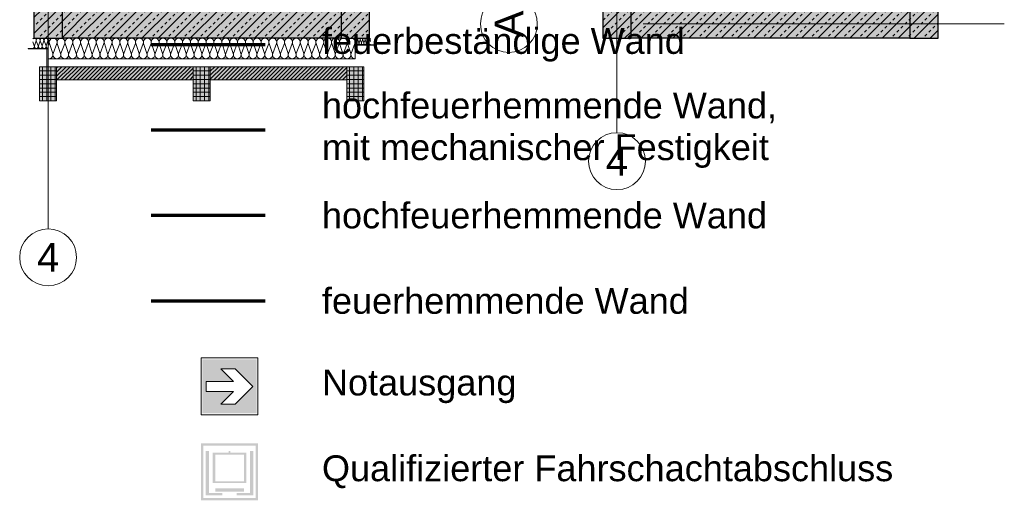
# Model space of a CAD drawing. Header units: metres. Extents: x -49 to 152, y -127 to 99.
# Tile 156 of 177: x 33.55 to 42.2, y -25.78 to -21.56. Entities that reach past the tile are written whole.
import ezdxf

# ---------------------------------------------------------------- set-up
doc = ezdxf.new("R2010")
doc.units = ezdxf.units.M
doc.linetypes.add('Achsen 01', pattern=[5.291531, 3.175, -1.058062, 0.352704, -0.705764])
doc.linetypes.add('gestrichelt - 01', pattern=[2, 1, -1])
for name, color, linetype, lineweight, true_color in [('013_Beton und Stahlbetonarbeiten-000 Sichtbeton-334 Außenwandöf', 5, 'Continuous', 5, 0x0000ff), ('014_Fassadenarbeiten-330 mineralische Dämmung', 7, 'Continuous', 9, 0x666666), ('032_Metallarbeiten-Fenster', 7, 'Continuous', 13, 0x444444), ('032_Metallarbeiten-PR_Fassade', 7, 'Continuous', 13, 0x444444), ('AV1-Achsen', 1, 'Achsen 01', 18, 0xff0000)]:
    doc.layers.add(name, color=color, linetype=linetype, lineweight=lineweight, true_color=true_color)
for name, color, linetype, lineweight in [('013_Beton und Stahlbetonarbeiten-330 Außenstützen', 7, 'Continuous', 25), ('013_Beton und Stahlbetonarbeiten-330 Außenwände', 7, 'Continuous', 25), ('014_Fassadenarbeiten-330 Betonfertigteile vertikal', 7, 'Continuous', 9), ('014_Fassadenarbeiten-330 Filtermauerwerk 11.5cm', 7, 'Continuous', 9), ('_Legende (2D)', 7, 'Continuous', 9), ('_OG 3 (2D)', 7, 'Continuous', 9), ('AV1-Brandschutzkonzept-Brandschutzkonzept', 7, 'Continuous', 5), ('Keine', 7, 'Continuous', 9)]:
    doc.layers.add(name, color=color, linetype=linetype, lineweight=lineweight)
doc.styles.add('Arial', font='arial.ttf')
pattern_1 = [(45, (0, 0), (0.01767767, -0.01767767), [])]
pattern_2 = [(-90, (0, 0), (0.0375, 0), [])]
pattern_3 = [(0, (0, 0), (2e-18, -0.0375), [])]
pattern_4 = [(45, (0, 0), (0.07071068, -0.07071068), [0.025, -0.025])]
pattern_5 = [(-135, (0.03106, -0.03313), (0.07071068, -0.07071068), [])]

# ---------------------------------------------------------------- blocks, each defined once
blk = doc.blocks.new('Group-710')
at = {"layer": '014_Fassadenarbeiten-330 mineralische Dämmung', "transparency": 33554687, "flags": 128}
for points in [[(-21.77, 15.9849, 0.324435), (-21.7316, 15.9975, 0.324435), (-21.7316, 16.0379, 0.324435), (-21.77, 16.0505), (-21.86, 16.0215, -0.324488), (-21.8985, 16.0341, -0.324488), (-21.8985, 16.0746, -0.324488), (-21.86, 16.0871), (-21.77, 16.0538, 0.324435), (-21.7316, 16.0664, 0.324435), (-21.7316, 16.1069, 0.324435), (-21.77, 16.1194), (-21.86, 16.0905, -0.324488), (-21.8985, 16.1031, -0.324488), (-21.8985, 16.1435, -0.324488), (-21.86, 16.1561), (-21.77, 16.1228, 0.324435), (-21.7316, 16.1354, 0.324435), (-21.7316, 16.1758, 0.324435), (-21.77, 16.1884), (-21.86, 16.1594, -0.582687), (-21.9041, 16.2)], [(-21.7353, 16.2, -0.279462), (-21.77, 16.1917), (-21.7924, 16.2)], [(-21.77, 13.5029, 1.372583), (-21.77, 13.5685), (-21.86, 13.5395, -1.372995), (-21.86, 13.6051), (-21.77, 13.5718, 1.372583), (-21.77, 13.6374), (-21.86, 13.6085, -1.372995), (-21.86, 13.674), (-21.77, 13.6408, 1.372583), (-21.77, 13.7063), (-21.86, 13.6774, -1.372995), (-21.86, 13.743), (-21.77, 13.7097, 1.372583), (-21.77, 13.7753), (-21.86, 13.7464, -1.372995), (-21.86, 13.8119), (-21.77, 13.7787, 1.372583), (-21.77, 13.8442), (-21.86, 13.8153, -1.372995), (-21.86, 13.8809), (-21.77, 13.8476, 1.372583), (-21.77, 13.9132), (-21.86, 13.8843, -1.372995), (-21.86, 13.9498), (-21.77, 13.9166, 1.372583), (-21.77, 13.9821), (-21.86, 13.9532, -1.372995), (-21.86, 14.0188), (-21.77, 13.9855, 1.372583), (-21.77, 14.0511), (-21.86, 14.0221, -1.372995), (-21.86, 14.0877), (-21.77, 14.0544, 1.372583), (-21.77, 14.12), (-21.86, 14.0911, -1.372995), (-21.86, 14.1567), (-21.77, 14.1234, 1.372583), (-21.77, 14.189), (-21.86, 14.16, -1.372995), (-21.86, 14.2256), (-21.77, 14.1923, 1.372583), (-21.77, 14.2579), (-21.86, 14.229, -1.372995), (-21.86, 14.2946), (-21.77, 14.2613, 1.372583), (-21.77, 14.3269), (-21.86, 14.2979, -1.372995), (-21.86, 14.3635), (-21.77, 14.3302, 1.372583), (-21.77, 14.3958), (-21.86, 14.3669, -1.372995), (-21.86, 14.4324), (-21.77, 14.3992, 1.372583), (-21.77, 14.4647), (-21.86, 14.4358, -1.372995), (-21.86, 14.5014), (-21.77, 14.4681, 1.372583), (-21.77, 14.5337), (-21.86, 14.5048, -1.372995), (-21.86, 14.5703), (-21.77, 14.5371, 1.372583), (-21.77, 14.6026), (-21.86, 14.5737, -1.372995), (-21.86, 14.6393), (-21.77, 14.606, 1.372583), (-21.77, 14.6716), (-21.86, 14.6427, -1.372995), (-21.86, 14.7082), (-21.77, 14.675, 1.372583), (-21.77, 14.7405), (-21.86, 14.7116, -1.372995), (-21.86, 14.7772), (-21.77, 14.7439, 1.372583), (-21.77, 14.8095), (-21.86, 14.7805, -1.372995), (-21.86, 14.8461), (-21.77, 14.8128, 1.372583), (-21.77, 14.8784), (-21.86, 14.8495, -1.372995), (-21.86, 14.9151), (-21.77, 14.8818, 1.372583), (-21.77, 14.9474), (-21.86, 14.9184, -1.372995), (-21.86, 14.984), (-21.77, 14.9507, 1.372583), (-21.77, 15.0163), (-21.86, 14.9874, -1.372995), (-21.86, 15.0529), (-21.77, 15.0197, 1.372583), (-21.77, 15.0852), (-21.86, 15.0563, -1.372995), (-21.86, 15.1219), (-21.77, 15.0886, 1.372583), (-21.77, 15.1542), (-21.86, 15.1253, -1.372995), (-21.86, 15.1908), (-21.77, 15.1576, 1.372583), (-21.77, 15.2231), (-21.86, 15.1942, -1.372995), (-21.86, 15.2598), (-21.77, 15.2265, 1.372583), (-21.77, 15.2921), (-21.86, 15.2632, -1.372995), (-21.86, 15.3287), (-21.77, 15.2955, 1.372583), (-21.77, 15.361), (-21.86, 15.3321, -1.372995), (-21.86, 15.3977), (-21.77, 15.3644, 1.372583), (-21.77, 15.43), (-21.86, 15.401, -1.372995), (-21.86, 15.4666), (-21.77, 15.4333, 1.372583), (-21.77, 15.4989), (-21.86, 15.47, -1.372995), (-21.86, 15.5356), (-21.77, 15.5023, 1.372583), (-21.77, 15.5679), (-21.86, 15.5389, -1.372995), (-21.86, 15.6045), (-21.77, 15.5712, 1.372583), (-21.77, 15.6368), (-21.86, 15.6079, -1.372995), (-21.86, 15.6734), (-21.77, 15.6402, 1.372583), (-21.77, 15.7057), (-21.86, 15.6768, -1.372995), (-21.86, 15.7424), (-21.77, 15.7091, 1.372583), (-21.77, 15.7747), (-21.86, 15.7458, -1.372995), (-21.86, 15.8113), (-21.77, 15.7781, 1.372583), (-21.77, 15.8436), (-21.86, 15.8147, -1.372995), (-21.86, 15.8803), (-21.77, 15.847, 1.372583), (-21.77, 15.9126), (-21.86, 15.8837, -1.372995), (-21.86, 15.9492), (-21.77, 15.916, 1.372583), (-21.77, 15.9815), (-21.86, 15.9526, -1.372995), (-21.86, 16.0182), (-21.77, 15.9849, 1.372583), (-21.77, 16.0505), (-21.86, 16.0215, -1.372995), (-21.86, 16.0871), (-21.77, 16.0538, 1.372583), (-21.77, 16.1194), (-21.86, 16.0905, -1.372995), (-21.86, 16.1561)], [(-21.77, 13.6374, -0.324435), (-21.7316, 13.6248, -0.324435), (-21.7316, 13.5844, -0.324435), (-21.77, 13.5718), (-21.86, 13.6051, 0.324488), (-21.8985, 13.5925, 0.324488), (-21.8985, 13.5521, 0.324488), (-21.86, 13.5395), (-21.77, 13.5685, -0.324435), (-21.7316, 13.5559, -0.324435), (-21.7316, 13.5155, -0.324435), (-21.77, 13.5029), (-21.86, 13.5362, 0.54007), (-21.9048, 13.5)], [(-21.7684, 13.5, -0.131588), (-21.7505, 13.5)]]:
    blk.add_lwpolyline(points, format="xyb", dxfattribs=at)
blk = doc.blocks.new('Group-711')
at = {"layer": '014_Fassadenarbeiten-330 mineralische Dämmung', "transparency": 33554687}
blk.add_blockref('Group-710', (0, 0), dxfattribs=at)
blk = doc.blocks.new('Parametric Object-89')
at = {"layer": '014_Fassadenarbeiten-330 mineralische Dämmung', "color": 7, "transparency": 33554687}
blk.add_blockref('Group-711', (0, 0), dxfattribs=at)
at = {"layer": '014_Fassadenarbeiten-330 mineralische Dämmung', "color": 0, "flags": 1}
for tag in ['IFC_UUID', 'instanceID', 'prm0_name', 'prm0_type', 'prm0_value', 'prm1_name', 'prm1_type', 'prm1_value', 'prm2_name', 'prm2_type', 'prm2_value', 'prm3_name', 'prm3_type', 'prm3_value', 'prm4_name', 'prm4_type', 'prm4_value', 'prm5_name', 'prm5_type', 'prm5_value', 'prm6_name', 'prm6_type', 'prm6_value']:
    blk.add_attdef(tag, (33.8, -21.9178), '', height=0.00018, dxfattribs=at)
blk = doc.blocks.new('Group-713')
at = {"layer": '014_Fassadenarbeiten-330 mineralische Dämmung', "transparency": 33554687, "flags": 128}
for points in [[(15.4589, -23.284, 0.513088), (15.4692, -23.27), (15.4602, -23.242, -1.372995), (15.4806, -23.242), (15.4703, -23.27, 1.372583), (15.4907, -23.27), (15.4817, -23.242, -1.372995), (15.5021, -23.242), (15.4917, -23.27, 1.372583), (15.5121, -23.27)], [(15.4703, -23.27, 1.372583), (15.4907, -23.27), (15.4817, -23.242, -1.372995), (15.5021, -23.242), (15.4917, -23.27, 1.372583), (15.5121, -23.27), (15.5031, -23.242, -1.372995), (15.5235, -23.242), (15.5132, -23.27, 1.372583), (15.5336, -23.27), (15.5246, -23.242, -1.372995), (15.545, -23.242), (15.5346, -23.27, 1.372583), (15.555, -23.27), (15.546, -23.242, -1.372995), (15.5664, -23.242)], [(15.5132, -23.27, 0.324435), (15.5171, -23.282, 0.324435), (15.5297, -23.282, 0.324435), (15.5336, -23.27), (15.5246, -23.242, -0.324488), (15.5285, -23.23, -0.324488), (15.5411, -23.23, -0.324488), (15.545, -23.242), (15.5346, -23.27, 0.324435), (15.5385, -23.282, 0.324435), (15.5511, -23.282, 0.324435), (15.555, -23.27), (15.546, -23.242, -0.324488), (15.5499, -23.23, -0.324488), (15.5625, -23.23, -0.324488), (15.5664, -23.242), (15.5561, -23.27, 0.324435), (15.56, -23.282, 0.324435), (15.5726, -23.282, 0.324435), (15.5765, -23.27), (15.5675, -23.242, -0.324488), (15.5714, -23.23, -0.324488), (15.584, -23.23, -0.324488), (15.5879, -23.242), (15.5775, -23.27, 0.719228), (15.5939, -23.2821)], [(15.5939, -23.2574), (15.5889, -23.242, -0.356824), (15.5939, -23.2294)]]:
    blk.add_lwpolyline(points, format="xyb", dxfattribs=at)
blk = doc.blocks.new('Group-717')
at = {"layer": '014_Fassadenarbeiten-330 mineralische Dämmung', "transparency": 33554687}
blk.add_blockref('Group-713', (0, 0), dxfattribs=at)
blk = doc.blocks.new('Parametric Object-90')
at = {"layer": '014_Fassadenarbeiten-330 mineralische Dämmung', "color": 7, "transparency": 33554687}
blk.add_blockref('Group-717', (0, 0), dxfattribs=at)
at = {"layer": '014_Fassadenarbeiten-330 mineralische Dämmung', "color": 0, "flags": 1}
for tag in ['IFC_UUID', 'instanceID', 'prm0_name', 'prm0_type', 'prm0_value', 'prm1_name', 'prm1_type', 'prm1_value', 'prm2_name', 'prm2_type', 'prm2_value', 'prm3_name', 'prm3_type', 'prm3_value', 'prm4_name', 'prm4_type', 'prm4_value', 'prm5_name', 'prm5_type', 'prm5_value', 'prm6_name', 'prm6_type', 'prm6_value']:
    blk.add_attdef(tag, (36.5, -21.7974), '', height=0.00018, dxfattribs=at)
blk = doc.blocks.new('Group-719')
at = {"layer": '014_Fassadenarbeiten-330 mineralische Dämmung', "transparency": 33554687, "flags": 128}
for points in [[(15.4589, -23.318, 0.513088), (15.4755, -23.2955), (15.461, -23.2505, -1.372995), (15.4938, -23.2505), (15.4772, -23.2955, 1.372583), (15.51, -23.2955), (15.4955, -23.2505, -1.372995), (15.5283, -23.2505), (15.5117, -23.2955, 1.372583), (15.5445, -23.2955)], [(15.4772, -23.2955, 1.372583), (15.51, -23.2955), (15.4955, -23.2505, -1.372995), (15.5283, -23.2505), (15.5117, -23.2955, 1.372583), (15.5445, -23.2955), (15.53, -23.2505, -1.372995), (15.5628, -23.2505)], [(15.4772, -23.2955, 0.324435), (15.4835, -23.3147, 0.324435), (15.5037, -23.3147, 0.324435), (15.51, -23.2955), (15.4955, -23.2505, -0.324488), (15.5018, -23.2313, -0.324488), (15.522, -23.2313, -0.324488), (15.5283, -23.2505), (15.5117, -23.2955, 0.324435), (15.5179, -23.3147, 0.324435), (15.5382, -23.3147, 0.324435), (15.5445, -23.2955), (15.53, -23.2505, -0.324488), (15.5363, -23.2313, -0.324488), (15.5565, -23.2313, -0.324488), (15.5628, -23.2505), (15.5461, -23.2955, 0.324435), (15.5524, -23.3147, 0.324435), (15.5726, -23.3147, 0.324435), (15.5789, -23.2955), (15.5645, -23.2505, -0.816868), (15.5939, -23.2339)], [(15.5939, -23.3177, -0.45246), (15.5806, -23.2955), (15.5939, -23.2596)]]:
    blk.add_lwpolyline(points, format="xyb", dxfattribs=at)
blk = doc.blocks.new('Group-723')
at = {"layer": '014_Fassadenarbeiten-330 mineralische Dämmung', "transparency": 33554687}
blk.add_blockref('Group-719', (0, 0), dxfattribs=at)
blk = doc.blocks.new('Parametric Object-91')
at = {"layer": '014_Fassadenarbeiten-330 mineralische Dämmung', "color": 7, "transparency": 33554687}
blk.add_blockref('Group-723', (0, 0), dxfattribs=at)
at = {"layer": '014_Fassadenarbeiten-330 mineralische Dämmung', "color": 0, "flags": 1}
for tag in ['IFC_UUID', 'instanceID', 'prm0_name', 'prm0_type', 'prm0_value', 'prm1_name', 'prm1_type', 'prm1_value', 'prm2_name', 'prm2_type', 'prm2_value', 'prm3_name', 'prm3_type', 'prm3_value', 'prm4_name', 'prm4_type', 'prm4_value', 'prm5_name', 'prm5_type', 'prm5_value', 'prm6_name', 'prm6_type', 'prm6_value']:
    blk.add_attdef(tag, (33.665, -21.8191), '', height=0.00018, dxfattribs=at)
blk = doc.blocks.new('OG 3 (2D)')
at = {"layer": '013_Beton und Stahlbetonarbeiten-330 Außenstützen', "linetype": 'Continuous', "lineweight": 0, "true_color": 0xc0c0c0}
for points in [[(33.925, -21.475), (33.675, -21.475), (33.675, -21.725), (33.925, -21.725)], [(36.625, -21.475), (36.375, -21.475), (36.375, -21.725), (36.625, -21.725)], [(38.925, -21.475), (38.675, -21.475), (38.675, -21.725), (38.925, -21.725)], [(41.625, -21.475), (41.375, -21.475), (41.375, -21.725), (41.625, -21.725)]]:
    blk.add_hatch(color=9, dxfattribs=at).paths.add_polyline_path(points)
at = {"layer": '013_Beton und Stahlbetonarbeiten-330 Außenstützen', "linetype": 'Continuous', "lineweight": 13}
h = blk.add_hatch(dxfattribs=at)
h.set_pattern_fill('Stahlbeton', color=251, style=0, pattern_type=2)
h.set_pattern_definition(pattern_4)
h.paths.add_polyline_path([(33.925, -21.475), (33.675, -21.475), (33.675, -21.725), (33.925, -21.725)])
h = blk.add_hatch(dxfattribs=at)
h.set_pattern_fill('Stahlbeton-1', color=251, style=0, pattern_type=2)
h.set_pattern_definition(pattern_5)
h.paths.add_polyline_path([(33.925, -21.475), (33.675, -21.475), (33.675, -21.725), (33.925, -21.725)])
h = blk.add_hatch(dxfattribs=at)
h.set_pattern_fill('Stahlbeton', color=251, style=0, pattern_type=2)
h.set_pattern_definition(pattern_4)
h.paths.add_polyline_path([(36.625, -21.475), (36.375, -21.475), (36.375, -21.725), (36.625, -21.725)])
h = blk.add_hatch(dxfattribs=at)
h.set_pattern_fill('Stahlbeton-1', color=251, style=0, pattern_type=2)
h.set_pattern_definition(pattern_5)
h.paths.add_polyline_path([(36.625, -21.475), (36.375, -21.475), (36.375, -21.725), (36.625, -21.725)])
h = blk.add_hatch(dxfattribs=at)
h.set_pattern_fill('Stahlbeton', color=251, style=0, pattern_type=2)
h.set_pattern_definition(pattern_4)
h.paths.add_polyline_path([(38.925, -21.475), (38.675, -21.475), (38.675, -21.725), (38.925, -21.725)])
h = blk.add_hatch(dxfattribs=at)
h.set_pattern_fill('Stahlbeton-1', color=251, style=0, pattern_type=2)
h.set_pattern_definition(pattern_5)
h.paths.add_polyline_path([(38.925, -21.475), (38.675, -21.475), (38.675, -21.725), (38.925, -21.725)])
h = blk.add_hatch(dxfattribs=at)
h.set_pattern_fill('Stahlbeton', color=251, style=0, pattern_type=2)
h.set_pattern_definition(pattern_4)
h.paths.add_polyline_path([(41.625, -21.475), (41.375, -21.475), (41.375, -21.725), (41.625, -21.725)])
h = blk.add_hatch(dxfattribs=at)
h.set_pattern_fill('Stahlbeton-1', color=251, style=0, pattern_type=2)
h.set_pattern_definition(pattern_5)
h.paths.add_polyline_path([(41.625, -21.475), (41.375, -21.475), (41.375, -21.725), (41.625, -21.725)])
at = {"layer": '013_Beton und Stahlbetonarbeiten-330 Außenwände', "linetype": 'Continuous', "lineweight": 0, "true_color": 0xc0c0c0}
for points in [[(36.375, -21.725), (33.925, -21.725), (33.925, -21.475), (36.375, -21.475)], [(41.375, -21.725), (38.925, -21.725), (38.925, -21.475), (41.375, -21.475)]]:
    blk.add_hatch(color=9, dxfattribs=at).paths.add_polyline_path(points)
at = {"layer": '013_Beton und Stahlbetonarbeiten-330 Außenwände', "linetype": 'Continuous', "lineweight": 13}
h = blk.add_hatch(dxfattribs=at)
h.set_pattern_fill('Stahlbeton', color=251, style=0, pattern_type=2)
h.set_pattern_definition(pattern_4)
h.paths.add_polyline_path([(36.375, -21.725), (33.925, -21.725), (33.925, -21.475), (36.375, -21.475)])
h = blk.add_hatch(dxfattribs=at)
h.set_pattern_fill('Stahlbeton-1', color=251, style=0, pattern_type=2)
h.set_pattern_definition(pattern_5)
h.paths.add_polyline_path([(36.375, -21.725), (33.925, -21.725), (33.925, -21.475), (36.375, -21.475)])
h = blk.add_hatch(dxfattribs=at)
h.set_pattern_fill('Stahlbeton', color=251, style=0, pattern_type=2)
h.set_pattern_definition(pattern_4)
h.paths.add_polyline_path([(41.375, -21.725), (38.925, -21.725), (38.925, -21.475), (41.375, -21.475)])
h = blk.add_hatch(dxfattribs=at)
h.set_pattern_fill('Stahlbeton-1', color=251, style=0, pattern_type=2)
h.set_pattern_definition(pattern_5)
h.paths.add_polyline_path([(41.375, -21.725), (38.925, -21.725), (38.925, -21.475), (41.375, -21.475)])
at = {"layer": '014_Fassadenarbeiten-330 Betonfertigteile vertikal', "linetype": 'Continuous', "lineweight": 0}
for points in [[(33.875, -21.975), (33.725, -21.975), (33.725, -22.275), (33.875, -22.275)], [(35.225, -21.975), (35.075, -21.975), (35.075, -22.275), (35.225, -22.275)], [(36.575, -21.975), (36.425, -21.975), (36.425, -22.275), (36.575, -22.275)]]:
    blk.add_hatch(color=9, dxfattribs=at).paths.add_polyline_path(points)
at = {"layer": '014_Fassadenarbeiten-330 Betonfertigteile vertikal', "linetype": 'Continuous', "lineweight": 9}
h = blk.add_hatch(dxfattribs=at)
h.set_pattern_fill('Stahlbetonfertigteil-1', color=8, style=0, pattern_type=2)
h.set_pattern_definition(pattern_2)
h.paths.add_polyline_path([(33.875, -21.975), (33.725, -21.975), (33.725, -22.275), (33.875, -22.275)])
at = {"layer": '014_Fassadenarbeiten-330 Betonfertigteile vertikal', "linetype": 'Continuous', "lineweight": 13}
h = blk.add_hatch(dxfattribs=at)
h.set_pattern_fill('Stahlbetonfertigteil', color=8, style=0, pattern_type=2)
h.set_pattern_definition(pattern_3)
h.paths.add_polyline_path([(33.875, -21.975), (33.725, -21.975), (33.725, -22.275), (33.875, -22.275)])
at = {"layer": '014_Fassadenarbeiten-330 Betonfertigteile vertikal', "linetype": 'Continuous', "lineweight": 9}
h = blk.add_hatch(dxfattribs=at)
h.set_pattern_fill('Stahlbetonfertigteil-1', color=8, style=0, pattern_type=2)
h.set_pattern_definition(pattern_2)
h.paths.add_polyline_path([(35.225, -21.975), (35.075, -21.975), (35.075, -22.275), (35.225, -22.275)])
at = {"layer": '014_Fassadenarbeiten-330 Betonfertigteile vertikal', "linetype": 'Continuous', "lineweight": 13}
h = blk.add_hatch(dxfattribs=at)
h.set_pattern_fill('Stahlbetonfertigteil', color=8, style=0, pattern_type=2)
h.set_pattern_definition(pattern_3)
h.paths.add_polyline_path([(35.225, -21.975), (35.075, -21.975), (35.075, -22.275), (35.225, -22.275)])
at = {"layer": '014_Fassadenarbeiten-330 Betonfertigteile vertikal', "linetype": 'Continuous', "lineweight": 9}
h = blk.add_hatch(dxfattribs=at)
h.set_pattern_fill('Stahlbetonfertigteil-1', color=8, style=0, pattern_type=2)
h.set_pattern_definition(pattern_2)
h.paths.add_polyline_path([(36.575, -21.975), (36.425, -21.975), (36.425, -22.275), (36.575, -22.275)])
at = {"layer": '014_Fassadenarbeiten-330 Betonfertigteile vertikal', "linetype": 'Continuous', "lineweight": 13}
h = blk.add_hatch(dxfattribs=at)
h.set_pattern_fill('Stahlbetonfertigteil', color=8, style=0, pattern_type=2)
h.set_pattern_definition(pattern_3)
h.paths.add_polyline_path([(36.575, -21.975), (36.425, -21.975), (36.425, -22.275), (36.575, -22.275)])
at = {"layer": '014_Fassadenarbeiten-330 Filtermauerwerk 11.5cm', "linetype": 'Continuous', "lineweight": 0, "true_color": 0xd19783}
for points in [[(33.875, -22.09), (33.875, -21.975), (35.075, -21.975), (35.075, -22.09)], [(35.225, -22.09), (35.225, -21.975), (36.425, -21.975), (36.425, -22.09)]]:
    blk.add_hatch(color=33, dxfattribs=at).paths.add_polyline_path(points)
at = {"layer": '014_Fassadenarbeiten-330 Filtermauerwerk 11.5cm', "linetype": 'Continuous', "lineweight": 9}
h = blk.add_hatch(dxfattribs=at)
h.set_pattern_fill('Mauerwerk Münster', color=8, style=0, pattern_type=2)
h.set_pattern_definition(pattern_1)
h.paths.add_polyline_path([(33.875, -22.09), (33.875, -21.975), (35.075, -21.975), (35.075, -22.09)])
h = blk.add_hatch(dxfattribs=at)
h.set_pattern_fill('Mauerwerk Münster', color=8, style=0, pattern_type=2)
h.set_pattern_definition(pattern_1)
h.paths.add_polyline_path([(35.225, -22.09), (35.225, -21.975), (36.425, -21.975), (36.425, -22.09)])
at = {"layer": '032_Metallarbeiten-Fenster', "linetype": 'Continuous', "lineweight": 0, "transparency": 33554687}
for points in [[(36.5, -21.7843), (36.6769, -21.7843), (36.6769, -21.7863), (36.5, -21.7863)], [(33.6231, -21.815), (33.8, -21.815), (33.8, -21.817), (33.6231, -21.817)]]:
    blk.add_hatch(color=181, dxfattribs=at).paths.add_polyline_path(points)
at = {"layer": '032_Metallarbeiten-PR_Fassade', "linetype": 'Continuous', "lineweight": 0}
blk.add_hatch(color=253, dxfattribs=at).paths.add_polyline_path([(33.8, -21.817), (33.8, -21.975), (33.79, -21.975), (33.79, -21.817)])
at = {"layer": '013_Beton und Stahlbetonarbeiten-000 Sichtbeton-334 Außenwandöf', "color": 30}
for points in [[(33.725, -21.725), (33.675, -21.725), (33.725, -16.325), (33.675, -16.325)], [(38.725, -21.725), (38.675, -21.725), (38.725, -16.325), (38.675, -16.325)], [(36.625, -21.475), (36.575, -21.525), (36.625, -21.725), (36.575, -21.725)], [(41.625, -21.475), (41.575, -21.525), (41.625, -21.725), (41.575, -21.725)]]:
    blk.add_solid(points, dxfattribs=at)
at = {"layer": '013_Beton und Stahlbetonarbeiten-330 Außenstützen', "flags": 128}
for points in [[(33.925, -21.475), (33.675, -21.475), (33.675, -21.725), (33.925, -21.725)], [(36.625, -21.475), (36.375, -21.475), (36.375, -21.725), (36.625, -21.725)], [(38.925, -21.475), (38.675, -21.475), (38.675, -21.725), (38.925, -21.725)], [(41.625, -21.475), (41.375, -21.475), (41.375, -21.725), (41.625, -21.725)]]:
    blk.add_lwpolyline(points, close=True, dxfattribs=at)
at = {"layer": '013_Beton und Stahlbetonarbeiten-330 Außenwände', "flags": 128}
for points in [[(36.375, -21.725), (33.925, -21.725), (33.925, -21.475), (36.375, -21.475)], [(41.375, -21.725), (38.925, -21.725), (38.925, -21.475), (41.375, -21.475)]]:
    blk.add_lwpolyline(points, close=True, dxfattribs=at)
at = {"layer": '014_Fassadenarbeiten-330 Betonfertigteile vertikal', "flags": 128}
for points in [[(33.875, -21.975), (33.725, -21.975), (33.725, -22.275), (33.875, -22.275)], [(35.225, -21.975), (35.075, -21.975), (35.075, -22.275), (35.225, -22.275)], [(36.575, -21.975), (36.425, -21.975), (36.425, -22.275), (36.575, -22.275)]]:
    blk.add_lwpolyline(points, close=True, dxfattribs=at)
at = {"layer": '014_Fassadenarbeiten-330 Filtermauerwerk 11.5cm', "flags": 128}
for points in [[(33.875, -22.09), (33.875, -21.975), (35.075, -21.975), (35.075, -22.09)], [(35.225, -22.09), (35.225, -21.975), (36.425, -21.975), (36.425, -22.09)]]:
    blk.add_lwpolyline(points, close=True, dxfattribs=at)
at = {"layer": '014_Fassadenarbeiten-330 mineralische Dämmung', "flags": 128}
blk.add_lwpolyline([(33.8, -21.725), (36.5, -21.725), (36.5, -21.905), (33.8, -21.905)], close=True, dxfattribs=at)
at = {"layer": '032_Metallarbeiten-Fenster', "color": 7, "linetype": 'Continuous', "lineweight": 9, "transparency": 33554687, "flags": 128}
for points in [[(36.5, -21.7843), (36.6769, -21.7843), (36.6769, -21.7863), (36.5, -21.7863)], [(33.6231, -21.815), (33.8, -21.815), (33.8, -21.817), (33.6231, -21.817)]]:
    blk.add_lwpolyline(points, close=True, dxfattribs=at)
at = {"layer": '032_Metallarbeiten-PR_Fassade', "color": 251, "flags": 128}
blk.add_lwpolyline([(33.8, -21.817), (33.8, -21.975), (33.79, -21.975), (33.79, -21.817)], close=True, dxfattribs=at)
at = {"layer": 'AV1-Achsen'}
for p, q in [((33.8, -23.4), (33.8, -14.4)), ((38.8, -22.555), (38.8, -14.65)), ((42.205, -21.6), (38.1, -21.6))]:
    blk.add_line(p, q, dxfattribs=at)
at = {"layer": 'AV1-Achsen', "linetype": 'Continuous'}
for centre in [(37.85, -21.6), (38.8, -22.805), (33.8, -23.65)]:
    blk.add_circle(centre, 0.25, dxfattribs=at)
at = {"layer": '014_Fassadenarbeiten-330 mineralische Dämmung', "xscale": -1}
blk.add_blockref('Parametric Object-91', (49.2589, 1.503), dxfattribs=at)
at = {"layer": '014_Fassadenarbeiten-330 mineralische Dämmung', "rotation": 90}
blk.add_blockref('Parametric Object-89', (50, 0), dxfattribs=at)
at = {"layer": '014_Fassadenarbeiten-330 mineralische Dämmung'}
blk.add_blockref('Parametric Object-90', (21.0411, 1.503), dxfattribs=at)
at = {"layer": 'AV1-Achsen', "insert": (37.85, -21.6), "char_height": 0.2522, "attachment_point": 5, "rotation": 90, "line_spacing_factor": 0.969122, "style": 'Arial'}
blk.add_mtext('A', dxfattribs=at)
at = {"layer": 'AV1-Achsen', "char_height": 0.2522, "attachment_point": 5, "line_spacing_factor": 0.969122, "style": 'Arial'}
for insert in [(38.8, -22.805), (33.8, -23.65)]:
    blk.add_mtext('4', dxfattribs=dict(at, insert=insert))
blk = doc.blocks.new('Group-961')
at = {"color": 255, "linetype": 'Continuous', "transparency": 33554687}
blk.add_wipeout([(35.1443, -24.5332), (35.6445, -24.5332), (35.6445, -25.0334), (35.1443, -25.0334)], dxfattribs=at).dxf.layer = 'Keine'
at = {"layer": 'Keine', "color": 7, "linetype": 'Continuous', "transparency": 33554687, "flags": 128}
blk.add_lwpolyline([(35.1443, -24.5332), (35.6445, -24.5332), (35.6445, -25.0334), (35.1443, -25.0334)], close=True, dxfattribs=at)
at = {"layer": 'Keine', "color": 106, "linetype": 'Continuous', "true_color": 0x008011, "transparency": 33554687}
blk.add_solid([(35.1568, -25.0209), (35.632, -25.0209), (35.1568, -24.5457), (35.632, -24.5457)], dxfattribs=at)
at = {"color": 255, "linetype": 'Continuous', "transparency": 33554687}
blk.add_wipeout([(35.429, -24.8273), (35.3184, -24.9379), (35.4455, -24.9379), (35.6, -24.7833), (35.4455, -24.6287), (35.3184, -24.6287), (35.429, -24.7393), (35.1889, -24.7393), (35.1889, -24.8273)], dxfattribs=at).dxf.layer = 'Keine'
at = {"layer": 'Keine', "color": 255, "linetype": 'Continuous', "transparency": 33554687, "flags": 128}
blk.add_lwpolyline([(35.429, -24.8273), (35.3184, -24.9379), (35.4455, -24.9379), (35.6, -24.7833), (35.4455, -24.6287), (35.3184, -24.6287), (35.429, -24.7393), (35.1889, -24.7393), (35.1889, -24.8273)], close=True, dxfattribs=at)
blk = doc.blocks.new('Group-962')
at = {"color": 255, "linetype": 'Continuous', "lineweight": 5, "transparency": 33554687}
blk.add_wipeout([(35.1443, -25.2832), (35.6445, -25.2832), (35.6445, -25.7834), (35.1443, -25.7834)], dxfattribs=at).dxf.layer = 'AV1-Brandschutzkonzept-Brandschutzkonzept'
at = {"layer": 'AV1-Brandschutzkonzept-Brandschutzkonzept', "linetype": 'Continuous', "lineweight": 0, "transparency": 33554687}
h = blk.add_hatch(color=25, dxfattribs=at)
h.paths.add_polyline_path([(35.1443, -25.2832), (35.6445, -25.2832), (35.6445, -25.7834), (35.1443, -25.7834)])
h.paths.add_polyline_path([(35.1653, -25.3042), (35.1653, -25.7624), (35.6235, -25.7624), (35.6235, -25.3042)])
for points in [[(35.2151, -25.7189), (35.3315, -25.7189), (35.3315, -25.7404), (35.1858, -25.7404), (35.1858, -25.3495), (35.2151, -25.3495)], [(35.5738, -25.7189), (35.4574, -25.7189), (35.4574, -25.7404), (35.6031, -25.7404), (35.6031, -25.3495), (35.5738, -25.3495)]]:
    blk.add_hatch(color=250, dxfattribs=at).paths.add_polyline_path(points)
h = blk.add_hatch(color=250, dxfattribs=at)
h.paths.add_polyline_path([(35.3864, -25.3495), (35.4024, -25.3495), (35.4024, -25.3659), (35.5412, -25.3659), (35.5412, -25.6323), (35.2476, -25.6323), (35.2476, -25.3659), (35.3864, -25.3659)])
h.paths.add_polyline_path([(35.5203, -25.6159), (35.5203, -25.3822), (35.2686, -25.3822), (35.2686, -25.6159)])
at = {"layer": 'AV1-Brandschutzkonzept-Brandschutzkonzept', "color": 250, "linetype": 'Continuous', "transparency": 33554687}
blk.add_solid([(35.2686, -25.7075), (35.5203, -25.7075), (35.2686, -25.6773), (35.5203, -25.6773)], dxfattribs=at)
blk = doc.blocks.new('Legende (2D)')
at = {"layer": 'Keine', "color": 220, "linetype": 'gestrichelt - 01', "lineweight": 70, "true_color": 0xff00bc, "transparency": 33554687}
blk.add_line((35.7069, -21.7833), (34.4569, -21.7833), dxfattribs=at)
at = {"layer": 'Keine', "color": 2, "linetype": 'gestrichelt - 01', "lineweight": 70, "true_color": 0xdfff00, "transparency": 33554687}
blk.add_line((35.7069, -22.5333), (34.4569, -22.5333), dxfattribs=at)
at = {"layer": 'Keine', "color": 1, "linetype": 'gestrichelt - 01', "lineweight": 70, "true_color": 0xff0000, "transparency": 33554687}
blk.add_line((35.7069, -23.2833), (34.4569, -23.2833), dxfattribs=at)
at = {"layer": 'Keine', "color": 40, "linetype": 'gestrichelt - 01', "lineweight": 70, "true_color": 0xffc000, "transparency": 33554687}
blk.add_line((35.7069, -24.0333), (34.4569, -24.0333), dxfattribs=at)
at = {"layer": 'Keine', "color": 7, "transparency": 33554687}
for name in ['Group-961', 'Group-962']:
    blk.add_blockref(name, (0, 0), dxfattribs=at)
at = {"layer": 'AV1-Brandschutzkonzept-Brandschutzkonzept', "color": 7, "transparency": 33554687, "attachment_point": 4, "line_spacing_factor": 0.969122, "style": 'Arial'}
for s, insert, char_height in [('Notausgang', (36.2069, -24.7833), 0.22696), ('Qualifizierter Fahrschachtabschluss', (36.2069, -25.5333), 0.226963)]:
    blk.add_mtext(s, dxfattribs=dict(at, insert=insert, char_height=char_height))
at = {"layer": 'Keine', "color": 7, "transparency": 33554687, "char_height": 0.226963, "attachment_point": 4, "line_spacing_factor": 0.969122, "style": 'Arial'}
for s, insert in [('feuerbeständige Wand', (36.2069, -21.7833)), ('hochfeuerhemmende Wand,\\Pmit mechanischer Festigkeit', (36.2069, -22.5333)), ('hochfeuerhemmende Wand', (36.2069, -23.2833)), ('feuerhemmende Wand', (36.2069, -24.0333))]:
    blk.add_mtext(s, dxfattribs=dict(at, insert=insert))

msp = doc.modelspace()

# ---------------------------------------------------------------- block references
at = {"layer": '_OG 3 (2D)'}
msp.add_blockref('OG 3 (2D)', (0, 0), dxfattribs=at)

# ---------------------------------------------------------------- next in the draw order: block references
at = {"layer": '_Legende (2D)'}
msp.add_blockref('Legende (2D)', (0, 0), dxfattribs=at)

doc.saveas('drawing.dxf')
